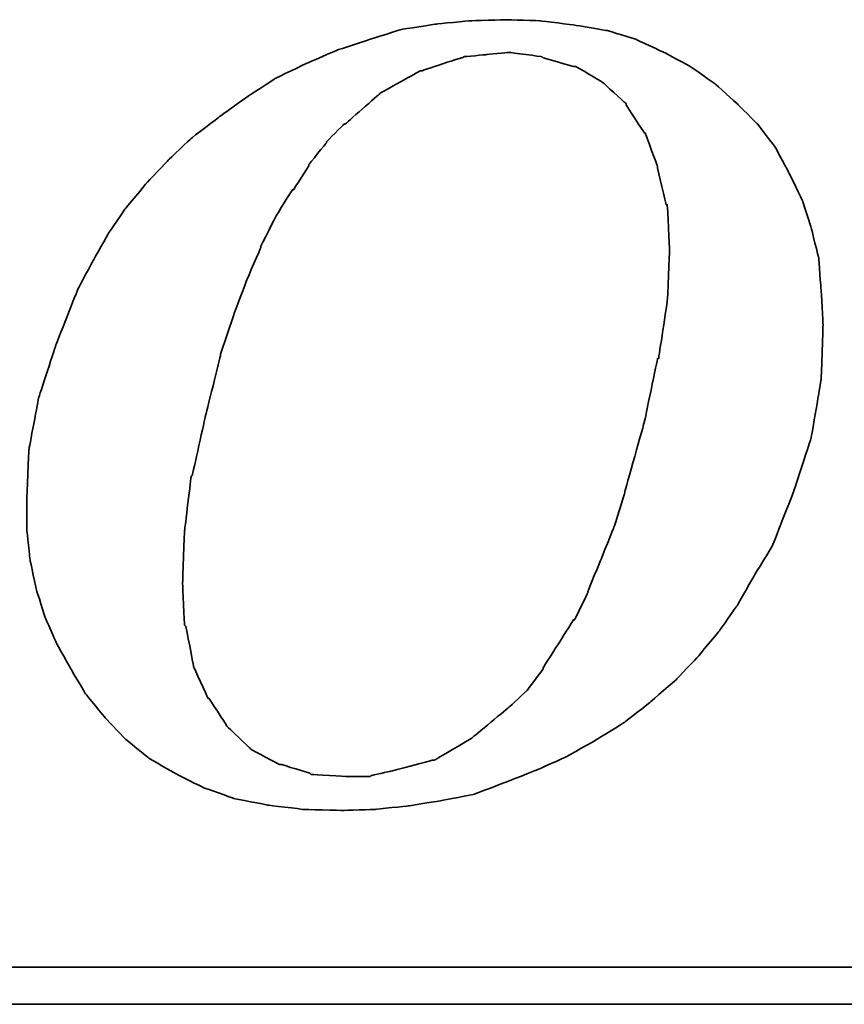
# Model space of a CAD drawing. Extents: x 63 to 637, y 154 to 490.
# Tile 42 of 47: x 542.42 to 550.19, y 321.76 to 331.03. Entities that reach past the tile are written whole.
import ezdxf

# ---------------------------------------------------------------- set-up
doc = ezdxf.new("R2010")
doc.units = 0
doc.header["$MEASUREMENT"] = 0
doc.layers.add('DIM', color=4, linetype='CONTINUOUS')
doc.layers.add('layer 1', color=7, linetype='CONTINUOUS')

# ---------------------------------------------------------------- blocks, each defined once
blk = doc.blocks.new('TBI MOTION logo(完整正式版)')
at = {"layer": 'layer 1', "color": 22, "lineweight": 35}
for points, knots in [([(35.79625, -6.98375), (35.79625, -6.98375), (36.23125, -7.43875), (36.23125, -7.43875), (36.23125, -7.43875), (36.23125, -7.43875), (36.75625, -7.87125), (36.75625, -7.87125), (36.75625, -7.87125), (36.75625, -7.87125), (37.33125, -8.20375), (37.33125, -8.20375), (37.33125, -8.20375), (37.33125, -8.20375), (37.95625, -8.51875), (37.95625, -8.51875), (37.95625, -8.51875), (37.95625, -8.51875), (38.62625, -8.75875), (38.62625, -8.75875), (38.62625, -8.75875), (38.62625, -8.75875), (39.37125, -8.90375), (39.37125, -8.90375), (39.37125, -8.90375), (39.37125, -8.90375), (40.14125, -8.99875), (40.14125, -8.99875), (40.14125, -8.99875), (40.14125, -8.99875), (41.02625, -9.02375), (41.02625, -9.02375), (41.02625, -9.02375), (41.02625, -9.02375), (41.74625, -8.99875), (41.74625, -8.99875), (41.74625, -8.99875), (41.74625, -8.99875), (42.46625, -8.92375), (42.46625, -8.92375), (42.46625, -8.92375), (42.46625, -8.92375), (43.21125, -8.80625), (43.21125, -8.80625), (43.21125, -8.80625), (43.21125, -8.80625), (43.93125, -8.66375), (43.93125, -8.66375), (43.93125, -8.66375), (43.93125, -8.66375), (44.62625, -8.39875), (44.62625, -8.39875), (44.62625, -8.39875), (44.62625, -8.39875), (45.29625, -8.13375), (45.29625, -8.13375), (45.29625, -8.13375), (45.29625, -8.13375), (45.94625, -7.84375), (45.94625, -7.84375), (45.94625, -7.84375), (45.94625, -7.84375), (46.61625, -7.46375), (46.61625, -7.46375), (46.61625, -7.46375), (46.61625, -7.46375), (47.24125, -7.07875), (47.24125, -7.07875), (47.24125, -7.07875), (47.24125, -7.07875), (47.81625, -6.62375), (47.81625, -6.62375), (47.81625, -6.62375), (47.81625, -6.62375), (48.36875, -6.14375), (48.36875, -6.14375), (48.36875, -6.14375), (48.36875, -6.14375), (48.84625, -5.64125), (48.84625, -5.64125), (48.84625, -5.64125), (48.84625, -5.64125), (49.32625, -5.06375), (49.32625, -5.06375), (49.32625, -5.06375), (49.32625, -5.06375), (49.71125, -4.51374), (49.71125, -4.51374), (49.71125, -4.51374), (49.71125, -4.51374), (50.09625, -3.83874), (50.09625, -3.83874), (50.09625, -3.83874), (50.09625, -3.83874), (50.48125, -3.21374), (50.48125, -3.21374), (50.48125, -3.21374), (50.48125, -3.21374), (50.96125, -1.99125), (50.96125, -1.99125), (50.96125, -1.99125), (50.96125, -1.99125), (51.34375, -0.81875), (51.34375, -0.81875), (51.34375, -0.81875), (51.34375, -0.81875), (51.56125, 0.45624), (51.56125, 0.45624), (51.56125, 0.45624), (51.56125, 0.45624), (51.60625, 1.67624), (51.60625, 1.67624), (51.60625, 1.67624), (51.60625, 1.67624), (51.56125, 2.44625), (51.56125, 2.44625), (51.56125, 2.44625), (51.56125, 2.44625), (51.51125, 3.14125), (51.51125, 3.14125), (51.51125, 3.14125), (51.51125, 3.14125), (51.34375, 3.81125), (51.34375, 3.81125), (51.34375, 3.81125), (51.34375, 3.81125), (51.15125, 4.41125), (51.15125, 4.41125), (51.15125, 4.41125), (51.15125, 4.41125), (50.86125, 5.01125), (50.86125, 5.01125), (50.86125, 5.01125), (50.86125, 5.01125), (50.55125, 5.58875), (50.55125, 5.58875), (50.55125, 5.58875), (50.55125, 5.58875), (50.16625, 6.09125), (50.16625, 6.09125), (50.16625, 6.09125), (50.16625, 6.09125), (49.71125, 6.54875), (49.71125, 6.54875), (49.71125, 6.54875), (49.71125, 6.54875), (49.23125, 6.98125), (49.23125, 6.98125), (49.23125, 6.98125), (49.23125, 6.98125), (48.67875, 7.36625), (48.67875, 7.36625), (48.67875, 7.36625), (48.67875, 7.36625), (48.10375, 7.67625), (48.10375, 7.67625), (48.10375, 7.67625), (48.10375, 7.67625), (47.48125, 7.96375), (47.48125, 7.96375), (47.48125, 7.96375), (47.48125, 7.96375), (46.85625, 8.15625), (46.85625, 8.15625), (46.85625, 8.15625), (46.85625, 8.15625), (46.13625, 8.27624), (46.13625, 8.27624), (46.13625, 8.27624), (46.13625, 8.27624), (45.39125, 8.37125), (45.39125, 8.37125), (45.39125, 8.37125), (45.39125, 8.37125), (44.62625, 8.39624), (44.62625, 8.39624), (44.62625, 8.39624), (44.62625, 8.39624), (43.83625, 8.37125), (43.83625, 8.37125), (43.83625, 8.37125), (43.83625, 8.37125), (43.09125, 8.30125), (43.09125, 8.30125), (43.09125, 8.30125), (43.09125, 8.30125), (42.32125, 8.18125), (42.32125, 8.18125), (42.32125, 8.18125), (42.32125, 8.18125), (41.62875, 7.96375), (41.62875, 7.96375), (41.62875, 7.96375), (41.62875, 7.96375), (40.90625, 7.72625), (40.90625, 7.72625), (40.90625, 7.72625), (40.90625, 7.72625), (40.23624, 7.43625), (40.23624, 7.43625), (40.23624, 7.43625), (40.23624, 7.43625), (39.54124, 7.10125), (39.54124, 7.10125), (39.54124, 7.10125), (39.54124, 7.10125), (38.91625, 6.69125), (38.91625, 6.69125), (38.91625, 6.69125), (38.91625, 6.69125), (38.31625, 6.26125), (38.31625, 6.26125), (38.31625, 6.26125), (38.31625, 6.26125), (37.69125, 5.78125), (37.69125, 5.78125), (37.69125, 5.78125), (37.69125, 5.78125), (37.18625, 5.30125), (37.18625, 5.30125), (37.18625, 5.30125), (37.18625, 5.30125), (36.70625, 4.79624), (36.70625, 4.79624), (36.70625, 4.79624), (36.70625, 4.79624), (36.23125, 4.22125), (36.23125, 4.22125), (36.23125, 4.22125), (36.23125, 4.22125), (35.87124, 3.69375), (35.87124, 3.69375), (35.87124, 3.69375), (35.87124, 3.69375), (35.53125, 3.09125), (35.53125, 3.09125), (35.53125, 3.09125), (35.53125, 3.09125), (35.19875, 2.47125), (35.19875, 2.47125), (35.19875, 2.47125), (35.19875, 2.47125), (34.71625, 1.24625), (34.71625, 1.24625), (34.71625, 1.24625), (34.71625, 1.24625), (34.33125, 0.06874), (34.33125, 0.06874), (34.33125, 0.06874), (34.33125, 0.06874), (34.11625, -1.07875), (34.11625, -1.07875), (34.11625, -1.07875), (34.11625, -1.07875), (34.07125, -2.15875), (34.07125, -2.15875), (34.07125, -2.15875), (34.07125, -2.15875), (34.07125, -2.85375), (34.07125, -2.85375), (34.07125, -2.85375), (34.07125, -2.85375), (34.14125, -3.50375), (34.14125, -3.50375), (34.14125, -3.50375), (34.14125, -3.50375), (34.28625, -4.17375), (34.28625, -4.17375), (34.28625, -4.17375), (34.28625, -4.17375), (34.47625, -4.77624), (34.47625, -4.77624), (34.47625, -4.77624), (34.47625, -4.77624), (34.71625, -5.32625), (34.71625, -5.32625), (34.71625, -5.32625), (34.71625, -5.32625), (35.05375, -5.92875), (35.05375, -5.92875), (35.05375, -5.92875), (35.05375, -5.92875), (35.36375, -6.45375), (35.36375, -6.45375), (35.36375, -6.45375), (35.36375, -6.45375), (35.79625, -6.98375), (35.79625, -6.98375)], [0, 0, 0, 0, 0.01388889, 0.01388889, 0.01388889, 0.0138889, 0.02777778, 0.02777778, 0.02777778, 0.02777779, 0.04166667, 0.04166667, 0.04166667, 0.04166668, 0.05555556, 0.05555556, 0.05555556, 0.05555557, 0.06944444, 0.06944444, 0.06944444, 0.06944445, 0.08333333, 0.08333333, 0.08333333, 0.08333334, 0.09722222, 0.09722222, 0.09722222, 0.09722223, 0.11111111, 0.11111111, 0.11111111, 0.11111112, 0.125, 0.125, 0.125, 0.12500001, 0.13888889, 0.13888889, 0.13888889, 0.1388889, 0.15277778, 0.15277778, 0.15277778, 0.15277779, 0.16666667, 0.16666667, 0.16666667, 0.16666668, 0.18055556, 0.18055556, 0.18055556, 0.18055557, 0.19444444, 0.19444444, 0.19444444, 0.19444445, 0.20833333, 0.20833333, 0.20833333, 0.20833334, 0.22222222, 0.22222222, 0.22222222, 0.22222223, 0.23611111, 0.23611111, 0.23611111, 0.23611112, 0.25, 0.25, 0.25, 0.25000001, 0.26388889, 0.26388889, 0.26388889, 0.2638889, 0.27777778, 0.27777778, 0.27777778, 0.27777779, 0.29166667, 0.29166667, 0.29166667, 0.29166668, 0.30555556, 0.30555556, 0.30555556, 0.30555557, 0.31944444, 0.31944444, 0.31944444, 0.31944445, 0.33333333, 0.33333333, 0.33333333, 0.33333334, 0.34722222, 0.34722222, 0.34722222, 0.34722223, 0.36111111, 0.36111111, 0.36111111, 0.36111112, 0.375, 0.375, 0.375, 0.37500001, 0.38888889, 0.38888889, 0.38888889, 0.3888889, 0.40277778, 0.40277778, 0.40277778, 0.40277779, 0.41666667, 0.41666667, 0.41666667, 0.41666668, 0.43055556, 0.43055556, 0.43055556, 0.43055557, 0.44444444, 0.44444444, 0.44444444, 0.44444445, 0.45833333, 0.45833333, 0.45833333, 0.45833334, 0.47222222, 0.47222222, 0.47222222, 0.47222223, 0.48611111, 0.48611111, 0.48611111, 0.48611112, 0.5, 0.5, 0.5, 0.50000001, 0.51388889, 0.51388889, 0.51388889, 0.5138889, 0.52777778, 0.52777778, 0.52777778, 0.52777779, 0.54166667, 0.54166667, 0.54166667, 0.54166668, 0.55555556, 0.55555556, 0.55555556, 0.55555557, 0.56944444, 0.56944444, 0.56944444, 0.56944445, 0.58333333, 0.58333333, 0.58333333, 0.58333334, 0.59722222, 0.59722222, 0.59722222, 0.59722223, 0.61111111, 0.61111111, 0.61111111, 0.61111112, 0.625, 0.625, 0.625, 0.62500001, 0.63888889, 0.63888889, 0.63888889, 0.6388889, 0.65277778, 0.65277778, 0.65277778, 0.65277779, 0.66666667, 0.66666667, 0.66666667, 0.66666668, 0.68055556, 0.68055556, 0.68055556, 0.68055557, 0.69444444, 0.69444444, 0.69444444, 0.69444445, 0.70833333, 0.70833333, 0.70833333, 0.70833334, 0.72222222, 0.72222222, 0.72222222, 0.72222223, 0.73611111, 0.73611111, 0.73611111, 0.73611112, 0.75, 0.75, 0.75, 0.75000001, 0.76388889, 0.76388889, 0.76388889, 0.7638889, 0.77777778, 0.77777778, 0.77777778, 0.77777779, 0.79166667, 0.79166667, 0.79166667, 0.79166668, 0.80555556, 0.80555556, 0.80555556, 0.80555557, 0.81944444, 0.81944444, 0.81944444, 0.81944445, 0.83333333, 0.83333333, 0.83333333, 0.83333334, 0.84722222, 0.84722222, 0.84722222, 0.84722223, 0.86111111, 0.86111111, 0.86111111, 0.86111112, 0.875, 0.875, 0.875, 0.87500001, 0.88888889, 0.88888889, 0.88888889, 0.8888889, 0.90277778, 0.90277778, 0.90277778, 0.90277779, 0.91666667, 0.91666667, 0.91666667, 0.91666668, 0.93055556, 0.93055556, 0.93055556, 0.93055557, 0.94444444, 0.94444444, 0.94444444, 0.94444445, 0.95833333, 0.95833333, 0.95833333, 0.95833334, 0.97222222, 0.97222222, 0.97222222, 0.97222223, 0.98611111, 0.98611111, 0.98611111, 0.98611112, 1, 1, 1, 1]), ([(38.33875, 1.03124), (38.33875, 1.03124), (38.62625, 1.89625), (38.62625, 1.89625), (38.62625, 1.89625), (38.62625, 1.89625), (38.91625, 2.66375), (38.91625, 2.66375), (38.91625, 2.66375), (38.91625, 2.66375), (39.22625, 3.38125), (39.22625, 3.38125), (39.22625, 3.38125), (39.22625, 3.38125), (39.22625, 3.40624), (39.22625, 3.40624), (39.22625, 3.40624), (39.22625, 3.40624), (39.56124, 4.07624), (39.56124, 4.07624), (39.56124, 4.07624), (39.56124, 4.07624), (39.92125, 4.65125), (39.92125, 4.65125), (39.92125, 4.65125), (39.92125, 4.65125), (39.94625, 4.65125), (39.94625, 4.65125), (39.94625, 4.65125), (39.94625, 4.65125), (40.28125, 5.17875), (40.28125, 5.17875), (40.28125, 5.17875), (40.28125, 5.17875), (40.28125, 5.20375), (40.28125, 5.20375), (40.28125, 5.20375), (40.28125, 5.20375), (40.66875, 5.68625), (40.66875, 5.68625), (40.66875, 5.68625), (40.66875, 5.68625), (40.66875, 5.70625), (40.66875, 5.70625), (40.66875, 5.70625), (40.66875, 5.70625), (41.05124, 6.09125), (41.05124, 6.09125), (41.05124, 6.09125), (41.05124, 6.09125), (41.07625, 6.09125), (41.07625, 6.09125), (41.07625, 6.09125), (41.07625, 6.09125), (41.84125, 6.76625), (41.84125, 6.76625), (41.84125, 6.76625), (41.84125, 6.76625), (41.86625, 6.78625), (41.86625, 6.78625), (41.86625, 6.78625), (41.86625, 6.78625), (42.73125, 7.26624), (42.73125, 7.26624), (42.73125, 7.26624), (42.73125, 7.26624), (42.75625, 7.26624), (42.75625, 7.26624), (42.75625, 7.26624), (42.75625, 7.26624), (43.18625, 7.41125), (43.18625, 7.41125), (43.18625, 7.41125), (43.18625, 7.41125), (43.64125, 7.55625), (43.64125, 7.55625), (43.64125, 7.55625), (43.64125, 7.55625), (43.66625, 7.55625), (43.66625, 7.55625), (43.66625, 7.55625), (43.66625, 7.55625), (43.69125, 7.58124), (43.69125, 7.58124), (43.69125, 7.58124), (43.69125, 7.58124), (44.19125, 7.62625), (44.19125, 7.62625), (44.19125, 7.62625), (44.19125, 7.62625), (44.67125, 7.67625), (44.67125, 7.67625), (44.67125, 7.67625), (44.67125, 7.67625), (44.69625, 7.67625), (44.69625, 7.67625), (44.69625, 7.67625), (44.69625, 7.67625), (45.41875, 7.58124), (45.41875, 7.58124), (45.41875, 7.58124), (45.41875, 7.58124), (45.44125, 7.55625), (45.44125, 7.55625), (45.44125, 7.55625), (45.44125, 7.55625), (46.11125, 7.36625), (46.11125, 7.36625), (46.11125, 7.36625), (46.11125, 7.36625), (46.13625, 7.36625), (46.13625, 7.36625), (46.13625, 7.36625), (46.13625, 7.36625), (46.15875, 7.36625), (46.15875, 7.36625), (46.15875, 7.36625), (46.15875, 7.36625), (46.73625, 7.02624), (46.73625, 7.02624), (46.73625, 7.02624), (46.73625, 7.02624), (46.76125, 7.00624), (46.76125, 7.00624), (46.76125, 7.00624), (46.76125, 7.00624), (47.24125, 6.57124), (47.24125, 6.57124), (47.24125, 6.57124), (47.24125, 6.57124), (47.26625, 6.54875), (47.26625, 6.54875), (47.26625, 6.54875), (47.26625, 6.54875), (47.26625, 6.52375), (47.26625, 6.52375), (47.26625, 6.52375), (47.26625, 6.52375), (47.67375, 5.89875), (47.67375, 5.89875), (47.67375, 5.89875), (47.67375, 5.89875), (47.69625, 5.89875), (47.69625, 5.89875), (47.69625, 5.89875), (47.69625, 5.89875), (47.69625, 5.87625), (47.69625, 5.87625), (47.69625, 5.87625), (47.69625, 5.87625), (47.96125, 5.15625), (47.96125, 5.15625), (47.96125, 5.15625), (47.96125, 5.15625), (47.96125, 5.13125), (47.96125, 5.13125), (47.96125, 5.13125), (47.96125, 5.13125), (48.15125, 4.31875), (48.15125, 4.31875), (48.15125, 4.31875), (48.15125, 4.31875), (48.17625, 4.31875), (48.17625, 4.31875), (48.17625, 4.31875), (48.17625, 4.31875), (48.17625, 4.29125), (48.17625, 4.29125), (48.17625, 4.29125), (48.17625, 4.29125), (48.22625, 3.33125), (48.22625, 3.33125), (48.22625, 3.33125), (48.22625, 3.33125), (48.22625, 3.30875), (48.22625, 3.30875), (48.22625, 3.30875), (48.22625, 3.30875), (48.17625, 2.20624), (48.17625, 2.20624), (48.17625, 2.20624), (48.17625, 2.20624), (48.17625, 2.18124), (48.17625, 2.18124), (48.17625, 2.18124), (48.17625, 2.18124), (47.98375, 0.93624), (47.98375, 0.93624), (47.98375, 0.93624), (47.98375, 0.93624), (47.96125, 0.93624), (47.96125, 0.93624), (47.96125, 0.93624), (47.96125, 0.93624), (47.67375, -0.45874), (47.67375, -0.45874), (47.67375, -0.45874), (47.67375, -0.45874), (47.24125, -1.99125), (47.24125, -1.99125), (47.24125, -1.99125), (47.24125, -1.99125), (47.24125, -2.01874), (47.24125, -2.01874), (47.24125, -2.01874), (47.24125, -2.01874), (47.00125, -2.78375), (47.00125, -2.78375), (47.00125, -2.78375), (47.00125, -2.78375), (46.71125, -3.50375), (46.71125, -3.50375), (46.71125, -3.50375), (46.71125, -3.50375), (46.42625, -4.19875), (46.42625, -4.19875), (46.42625, -4.19875), (46.42625, -4.19875), (46.42625, -4.22375), (46.42625, -4.22375), (46.42625, -4.22375), (46.42625, -4.22375), (46.13625, -4.82374), (46.13625, -4.82374), (46.13625, -4.82374), (46.13625, -4.82374), (46.11125, -4.82374), (46.11125, -4.82374), (46.11125, -4.82374), (46.11125, -4.82374), (45.77625, -5.35125), (45.77625, -5.35125), (45.77625, -5.35125), (45.77625, -5.35125), (45.44125, -5.87875), (45.44125, -5.87875), (45.44125, -5.87875), (45.44125, -5.87875), (45.44125, -5.90375), (45.44125, -5.90375), (45.44125, -5.90375), (45.44125, -5.90375), (45.10625, -6.35875), (45.10625, -6.35875), (45.10625, -6.35875), (45.10625, -6.35875), (45.08125, -6.38375), (45.08125, -6.38375), (45.08125, -6.38375), (45.08125, -6.38375), (44.69625, -6.74375), (44.69625, -6.74375), (44.69625, -6.74375), (44.69625, -6.74375), (43.88375, -7.41625), (43.88375, -7.41625), (43.88375, -7.41625), (43.88375, -7.41625), (43.85625, -7.43875), (43.85625, -7.43875), (43.85625, -7.43875), (43.85625, -7.43875), (43.04125, -7.91875), (43.04125, -7.91875), (43.04125, -7.91875), (43.04125, -7.91875), (43.01625, -7.91875), (43.01625, -7.91875), (43.01625, -7.91875), (43.01625, -7.91875), (42.99625, -7.91875), (42.99625, -7.91875), (42.99625, -7.91875), (42.99625, -7.91875), (42.08125, -8.15875), (42.08125, -8.15875), (42.08125, -8.15875), (42.08125, -8.15875), (41.65125, -8.25625), (41.65125, -8.25625), (41.65125, -8.25625), (41.65125, -8.25625), (41.62875, -8.27875), (41.62875, -8.27875), (41.62875, -8.27875), (41.62875, -8.27875), (41.60125, -8.27875), (41.60125, -8.27875), (41.60125, -8.27875), (41.60125, -8.27875), (41.12125, -8.27875), (41.12125, -8.27875), (41.12125, -8.27875), (41.12125, -8.27875), (40.35624, -8.23125), (40.35624, -8.23125), (40.35624, -8.23125), (40.35624, -8.23125), (40.33125, -8.23125), (40.33125, -8.23125), (40.33125, -8.23125), (40.33125, -8.23125), (40.30625, -8.20375), (40.30625, -8.20375), (40.30625, -8.20375), (40.30625, -8.20375), (39.68375, -8.01375), (39.68375, -8.01375), (39.68375, -8.01375), (39.68375, -8.01375), (39.66124, -8.01375), (39.66124, -8.01375), (39.66124, -8.01375), (39.66124, -8.01375), (39.63625, -8.01375), (39.63625, -8.01375), (39.63625, -8.01375), (39.63625, -8.01375), (39.01125, -7.67875), (39.01125, -7.67875), (39.01125, -7.67875), (39.01125, -7.67875), (38.98875, -7.65375), (38.98875, -7.65375), (38.98875, -7.65375), (38.98875, -7.65375), (38.48625, -7.17375), (38.48625, -7.17375), (38.48625, -7.17375), (38.48625, -7.17375), (38.45875, -7.14875), (38.45875, -7.14875), (38.45875, -7.14875), (38.45875, -7.14875), (38.45875, -7.12875), (38.45875, -7.12875), (38.45875, -7.12875), (38.45875, -7.12875), (38.07625, -6.54875), (38.07625, -6.54875), (38.07625, -6.54875), (38.07625, -6.54875), (38.05125, -6.54875), (38.05125, -6.54875), (38.05125, -6.54875), (38.05125, -6.54875), (38.05125, -6.52875), (38.05125, -6.52875), (38.05125, -6.52875), (38.05125, -6.52875), (37.74125, -5.85375), (37.74125, -5.85375), (37.74125, -5.85375), (37.74125, -5.85375), (37.74125, -5.82875), (37.74125, -5.82875), (37.74125, -5.82875), (37.74125, -5.82875), (37.57375, -4.96875), (37.57375, -4.96875), (37.57375, -4.96875), (37.57375, -4.96875), (37.54625, -4.94375), (37.54625, -4.94375), (37.54625, -4.94375), (37.54625, -4.94375), (37.50125, -4.03375), (37.50125, -4.03375), (37.50125, -4.03375), (37.50125, -4.03375), (37.50125, -4.00875), (37.50125, -4.00875), (37.50125, -4.00875), (37.50125, -4.00875), (37.54625, -2.85375), (37.54625, -2.85375), (37.54625, -2.85375), (37.54625, -2.85375), (37.69125, -1.65875), (37.69125, -1.65875), (37.69125, -1.65875), (37.69125, -1.65875), (37.71624, -1.63375), (37.71624, -1.63375), (37.71624, -1.63375), (37.71624, -1.63375), (38.00375, -0.33875), (38.00375, -0.33875), (38.00375, -0.33875), (38.00375, -0.33875), (38.33875, 1.00624), (38.33875, 1.00624), (38.33875, 1.00624), (38.33875, 1.00624), (38.33875, 1.03124), (38.33875, 1.03124)], [0, 0, 0, 0, 0.01010101, 0.01010101, 0.01010101, 0.01010102, 0.02020202, 0.02020202, 0.02020202, 0.02020203, 0.03030303, 0.03030303, 0.03030303, 0.03030304, 0.04040404, 0.04040404, 0.04040404, 0.04040405, 0.05050505, 0.05050505, 0.05050505, 0.05050506, 0.06060606, 0.06060606, 0.06060606, 0.06060607, 0.07070707, 0.07070707, 0.07070707, 0.07070708, 0.08080808, 0.08080808, 0.08080808, 0.08080809, 0.09090909, 0.09090909, 0.09090909, 0.0909091, 0.1010101, 0.1010101, 0.1010101, 0.10101011, 0.11111111, 0.11111111, 0.11111111, 0.11111112, 0.12121212, 0.12121212, 0.12121212, 0.12121213, 0.13131313, 0.13131313, 0.13131313, 0.13131314, 0.14141414, 0.14141414, 0.14141414, 0.14141415, 0.15151515, 0.15151515, 0.15151515, 0.15151516, 0.16161616, 0.16161616, 0.16161616, 0.16161617, 0.17171717, 0.17171717, 0.17171717, 0.17171718, 0.18181818, 0.18181818, 0.18181818, 0.18181819, 0.19191919, 0.19191919, 0.19191919, 0.1919192, 0.2020202, 0.2020202, 0.2020202, 0.20202021, 0.21212121, 0.21212121, 0.21212121, 0.21212122, 0.22222222, 0.22222222, 0.22222222, 0.22222223, 0.23232323, 0.23232323, 0.23232323, 0.23232324, 0.24242424, 0.24242424, 0.24242424, 0.24242425, 0.25252525, 0.25252525, 0.25252525, 0.25252526, 0.26262626, 0.26262626, 0.26262626, 0.26262627, 0.27272727, 0.27272727, 0.27272727, 0.27272728, 0.28282828, 0.28282828, 0.28282828, 0.28282829, 0.29292929, 0.29292929, 0.29292929, 0.2929293, 0.3030303, 0.3030303, 0.3030303, 0.30303031, 0.31313131, 0.31313131, 0.31313131, 0.31313132, 0.32323232, 0.32323232, 0.32323232, 0.32323233, 0.33333333, 0.33333333, 0.33333333, 0.33333334, 0.34343434, 0.34343434, 0.34343434, 0.34343435, 0.35353535, 0.35353535, 0.35353535, 0.35353536, 0.36363636, 0.36363636, 0.36363636, 0.36363637, 0.37373737, 0.37373737, 0.37373737, 0.37373738, 0.38383838, 0.38383838, 0.38383838, 0.38383839, 0.39393939, 0.39393939, 0.39393939, 0.3939394, 0.4040404, 0.4040404, 0.4040404, 0.40404041, 0.41414141, 0.41414141, 0.41414141, 0.41414142, 0.42424242, 0.42424242, 0.42424242, 0.42424243, 0.43434343, 0.43434343, 0.43434343, 0.43434344, 0.44444444, 0.44444444, 0.44444444, 0.44444445, 0.45454545, 0.45454545, 0.45454545, 0.45454546, 0.46464646, 0.46464646, 0.46464646, 0.46464647, 0.47474747, 0.47474747, 0.47474747, 0.47474748, 0.48484848, 0.48484848, 0.48484848, 0.48484849, 0.49494949, 0.49494949, 0.49494949, 0.4949495, 0.50505051, 0.50505051, 0.50505051, 0.50505052, 0.51515152, 0.51515152, 0.51515152, 0.51515153, 0.52525253, 0.52525253, 0.52525253, 0.52525254, 0.53535354, 0.53535354, 0.53535354, 0.53535355, 0.54545455, 0.54545455, 0.54545455, 0.54545456, 0.55555556, 0.55555556, 0.55555556, 0.55555557, 0.56565657, 0.56565657, 0.56565657, 0.56565658, 0.57575758, 0.57575758, 0.57575758, 0.57575759, 0.58585859, 0.58585859, 0.58585859, 0.5858586, 0.5959596, 0.5959596, 0.5959596, 0.59595961, 0.60606061, 0.60606061, 0.60606061, 0.60606062, 0.61616162, 0.61616162, 0.61616162, 0.61616163, 0.62626263, 0.62626263, 0.62626263, 0.62626264, 0.63636364, 0.63636364, 0.63636364, 0.63636365, 0.64646465, 0.64646465, 0.64646465, 0.64646466, 0.65656566, 0.65656566, 0.65656566, 0.65656567, 0.66666667, 0.66666667, 0.66666667, 0.66666668, 0.67676768, 0.67676768, 0.67676768, 0.67676769, 0.68686869, 0.68686869, 0.68686869, 0.6868687, 0.6969697, 0.6969697, 0.6969697, 0.69696971, 0.70707071, 0.70707071, 0.70707071, 0.70707072, 0.71717172, 0.71717172, 0.71717172, 0.71717173, 0.72727273, 0.72727273, 0.72727273, 0.72727274, 0.73737374, 0.73737374, 0.73737374, 0.73737375, 0.74747475, 0.74747475, 0.74747475, 0.74747476, 0.75757576, 0.75757576, 0.75757576, 0.75757577, 0.76767677, 0.76767677, 0.76767677, 0.76767678, 0.77777778, 0.77777778, 0.77777778, 0.77777779, 0.78787879, 0.78787879, 0.78787879, 0.7878788, 0.7979798, 0.7979798, 0.7979798, 0.79797981, 0.80808081, 0.80808081, 0.80808081, 0.80808082, 0.81818182, 0.81818182, 0.81818182, 0.81818183, 0.82828283, 0.82828283, 0.82828283, 0.82828284, 0.83838384, 0.83838384, 0.83838384, 0.83838385, 0.84848485, 0.84848485, 0.84848485, 0.84848486, 0.85858586, 0.85858586, 0.85858586, 0.85858587, 0.86868687, 0.86868687, 0.86868687, 0.86868688, 0.87878788, 0.87878788, 0.87878788, 0.87878789, 0.88888889, 0.88888889, 0.88888889, 0.8888889, 0.8989899, 0.8989899, 0.8989899, 0.89898991, 0.90909091, 0.90909091, 0.90909091, 0.90909092, 0.91919192, 0.91919192, 0.91919192, 0.91919193, 0.92929293, 0.92929293, 0.92929293, 0.92929294, 0.93939394, 0.93939394, 0.93939394, 0.93939395, 0.94949495, 0.94949495, 0.94949495, 0.94949496, 0.95959596, 0.95959596, 0.95959596, 0.95959597, 0.96969697, 0.96969697, 0.96969697, 0.96969698, 0.97979798, 0.97979798, 0.97979798, 0.97979799, 0.98989899, 0.98989899, 0.98989899, 0.989899, 1, 1, 1, 1]), ([(75.90875, -9.47875), (75.90875, -9.47875), (75.90875, -12.28625), (75.90875, -12.28625), (75.90875, -12.28625), (75.90875, -12.28625), (75.90875, -12.47875), (75.90875, -12.47875), (75.90875, -12.47875), (75.90875, -12.47875), (75.71625, -12.47875), (75.71625, -12.47875), (75.71625, -12.47875), (75.71625, -12.47875), (-88.32875, -12.47875), (-88.32875, -12.47875), (-88.32875, -12.47875), (-88.32875, -12.47875), (-88.32875, -13.29375), (-88.32875, -13.29375), (-88.32875, -13.29375), (-88.32875, -13.29375), (82.89125, -13.29375), (82.89125, -13.29375), (82.89125, -13.29375), (82.89125, -13.29375), (75.90875, -9.47875), (75.90875, -9.47875)], [0, 0, 0, 0, 0.14285714, 0.14285714, 0.14285714, 0.14285715, 0.28571429, 0.28571429, 0.28571429, 0.2857143, 0.42857143, 0.42857143, 0.42857143, 0.42857144, 0.57142857, 0.57142857, 0.57142857, 0.57142858, 0.71428571, 0.71428571, 0.71428571, 0.71428572, 0.85714286, 0.85714286, 0.85714286, 0.85714287, 1, 1, 1, 1])]:
    blk.add_open_spline(points, degree=3, knots=knots, dxfattribs=at)

msp = doc.modelspace()

# ---------------------------------------------------------------- block references
at = {"layer": 'DIM', "xscale": 0.4276800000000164, "yscale": 0.4276800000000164, "zscale": 0.4276800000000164}
msp.add_blockref('TBI MOTION logo(完整正式版)', (527.92067, 327.44259), dxfattribs=at)

doc.saveas('drawing.dxf')
